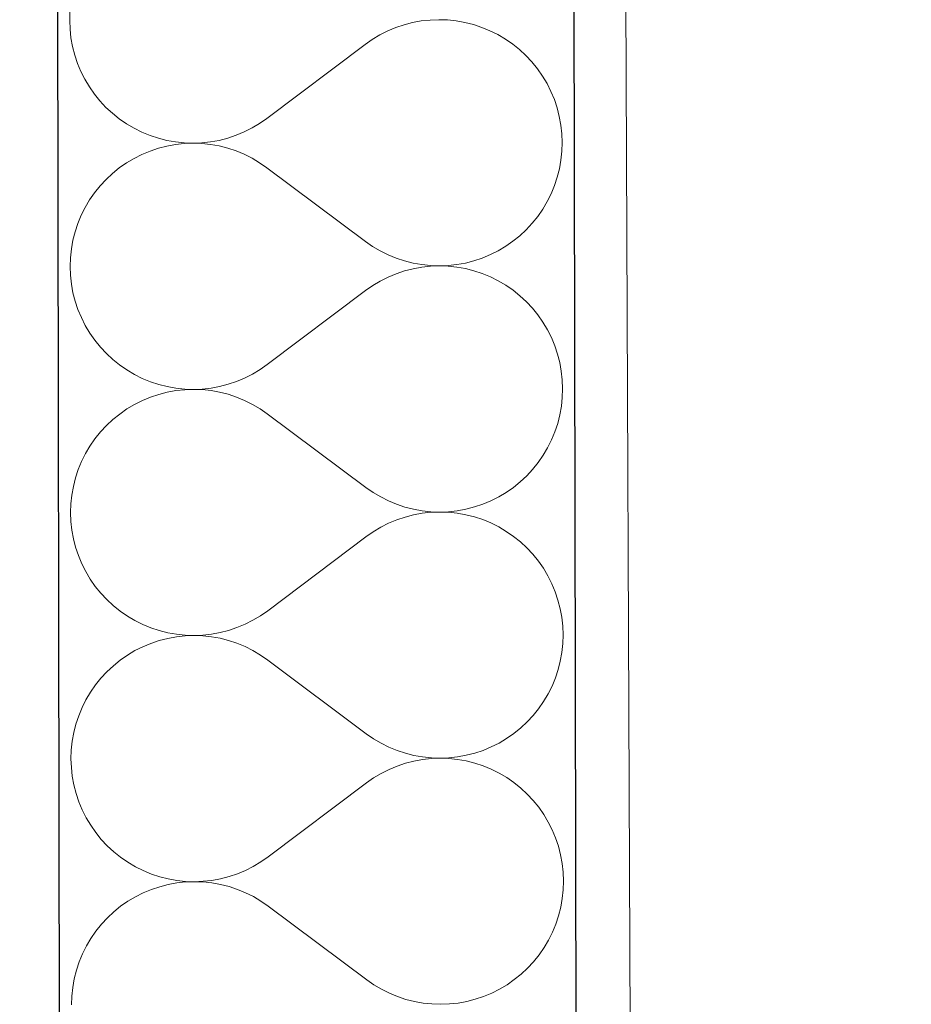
# Model space of a CAD drawing. Header units: millimetres. Extents: x -24674 to 2959, y -2716 to 20653.
# Tile 97 of 161: x -11148 to -10872, y 11942 to 12247. Entities that reach past the tile are written whole.
import ezdxf

# ---------------------------------------------------------------- set-up
doc = ezdxf.new("R2010")
doc.units = ezdxf.units.MM
doc.header["$MEASUREMENT"] = 0
doc.linetypes.add('Wipeout_Contour', pattern=[1000, 0, -1000])
for name, color, linetype in [('9._POHLED ZÁPADNÍ_1_Konstrukce - nosné', 7, 'Continuous'), ('9._POHLED ZÁPADNÍ_1_Nové_Konstrukce - nosné', 7, 'Continuous'), ('9._POHLED ZÁPADNÍ_1_Nové_Výplně - Povrchové', 7, 'Continuous'), ('9._POHLED ZÁPADNÍ_1_Nové_Výplně – Řezové', 7, 'Continuous'), ('9._POHLED ZÁPADNÍ_1_Výplně - Povrchové', 7, 'Continuous'), ('9._POHLED ZÁPADNÍ_1_VÝTAH VAR 1', 7, 'Continuous')]:
    doc.layers.add(name, color=color, linetype=linetype)

# ---------------------------------------------------------------- blocks, each defined once
blk = doc.blocks.new('*X21', base_point=(-27719.5, -6043.99))
at = {"layer": '9._POHLED ZÁPADNÍ_1_Nové_Výplně – Řezové', "color": 21, "linetype": 'Continuous', "lineweight": 20, "true_color": 0xffaaaa}
for p, q in [((-11132.53, 12249.67), (-11132.62, 12246.95)), ((-11132.62, 12246.95), (-11132.52, 12244.23)), ((-11029.09, 12245.58), (-11031.67, 12244.72)), ((-11026.46, 12246.26), (-11029.09, 12245.58)), ((-11023.78, 12246.75), (-11026.46, 12246.26)), ((-11021.08, 12247.05), (-11023.78, 12246.75)), ((-11018.36, 12247.15), (-11021.08, 12247.05)), ((-11015.64, 12247.06), (-11018.36, 12247.15)), ((-11012.94, 12246.78), (-11015.64, 12247.06)), ((-11010.26, 12246.3), (-11012.94, 12246.78)), ((-11007.62, 12245.63), (-11010.26, 12246.3)), ((-11005.04, 12244.78), (-11007.62, 12245.63)), ((-11132.52, 12244.23), (-11132.22, 12241.53)), ((-11036.61, 12242.45), (-11038.95, 12241.05)), ((-11034.18, 12243.67), (-11036.61, 12242.45)), ((-11031.67, 12244.72), (-11034.18, 12243.67)), ((-11002.52, 12243.75), (-11005.04, 12244.78)), ((-11000.09, 12242.53), (-11002.52, 12243.75)), ((-10997.74, 12241.15), (-11000.09, 12242.53)), ((-11132.22, 12241.53), (-11131.74, 12238.85)), ((-11041.18, 12239.49), (-11071.62, 12216.58)), ((-11038.95, 12241.05), (-11041.18, 12239.49)), ((-10995.5, 12239.6), (-10997.74, 12241.15)), ((-10993.38, 12237.9), (-10995.5, 12239.6)), ((-11131.74, 12238.85), (-11131.06, 12236.22)), ((-11131.06, 12236.22), (-11130.19, 12233.64)), ((-10991.39, 12236.05), (-10993.38, 12237.9)), ((-11130.19, 12233.64), (-11129.15, 12231.13)), ((-10989.53, 12234.06), (-10991.39, 12236.05)), ((-10987.82, 12231.95), (-10989.53, 12234.06)), ((-11129.15, 12231.13), (-11127.93, 12228.7)), ((-10986.26, 12229.72), (-10987.82, 12231.95)), ((-11127.93, 12228.7), (-11126.53, 12226.36)), ((-10984.87, 12227.38), (-10986.26, 12229.72)), ((-10983.65, 12224.95), (-10984.87, 12227.38)), ((-11126.53, 12226.36), (-11124.98, 12224.13)), ((-11124.98, 12224.13), (-11123.27, 12222.01)), ((-10982.6, 12222.44), (-10983.65, 12224.95)), ((-11123.27, 12222.01), (-11121.41, 12220.02)), ((-10981.74, 12219.86), (-10982.6, 12222.44)), ((-11121.41, 12220.02), (-11119.41, 12218.17)), ((-11119.41, 12218.17), (-11117.29, 12216.47)), ((-10981.06, 12217.23), (-10981.74, 12219.86)), ((-11117.29, 12216.47), (-11115.05, 12214.93)), ((-11115.05, 12214.93), (-11112.71, 12213.54)), ((-11076.18, 12213.63), (-11073.85, 12215.03)), ((-11073.85, 12215.03), (-11071.62, 12216.58)), ((-10980.57, 12214.55), (-10981.06, 12217.23)), ((-11112.71, 12213.54), (-11110.27, 12212.33)), ((-11110.27, 12212.33), (-11107.76, 12211.29)), ((-11081.12, 12211.36), (-11078.61, 12212.41)), ((-11078.61, 12212.41), (-11076.18, 12213.63)), ((-10980.28, 12211.84), (-10980.57, 12214.55)), ((-10980.17, 12209.13), (-10980.28, 12211.84)), ((-11107.76, 12211.29), (-11105.17, 12210.44)), ((-11105.17, 12210.44), (-11102.54, 12209.77)), ((-11102.54, 12209.77), (-11099.86, 12209.3)), ((-11099.86, 12209.3), (-11097.15, 12209.01)), ((-11097.15, 12208.82), (-11099.86, 12208.53)), ((-11097.15, 12209.01), (-11094.43, 12208.92)), ((-11094.43, 12208.92), (-11097.15, 12208.82)), ((-11094.43, 12208.92), (-11091.72, 12209.03)), ((-11091.72, 12208.83), (-11094.43, 12208.92)), ((-11091.72, 12209.03), (-11089.01, 12209.32)), ((-11089.01, 12208.54), (-11091.72, 12208.83)), ((-11089.01, 12209.32), (-11086.34, 12209.81)), ((-11086.34, 12209.81), (-11083.7, 12210.49)), ((-11083.7, 12210.49), (-11081.12, 12211.36)), ((-10980.27, 12206.41), (-10980.17, 12209.13)), ((-11107.75, 12206.5), (-11110.26, 12205.46)), ((-11105.17, 12207.37), (-11107.75, 12206.5)), ((-11102.53, 12208.04), (-11105.17, 12207.37)), ((-11099.86, 12208.53), (-11102.53, 12208.04)), ((-11086.33, 12208.06), (-11089.01, 12208.54)), ((-11083.7, 12207.39), (-11086.33, 12208.06)), ((-11081.11, 12206.53), (-11083.7, 12207.39)), ((-11078.6, 12205.5), (-11081.11, 12206.53)), ((-10980.55, 12203.7), (-10980.27, 12206.41)), ((-11115.03, 12202.85), (-11117.26, 12201.29)), ((-11112.69, 12204.24), (-11115.03, 12202.85)), ((-11110.26, 12205.46), (-11112.69, 12204.24)), ((-11076.17, 12204.28), (-11078.6, 12205.5)), ((-11073.82, 12202.89), (-11076.17, 12204.28)), ((-11071.59, 12201.34), (-11073.82, 12202.89)), ((-10981.03, 12201.02), (-10980.55, 12203.7)), ((-11117.26, 12201.29), (-11119.38, 12199.58)), ((-11041.07, 12178.54), (-11071.59, 12201.34)), ((-10981.7, 12198.39), (-10981.03, 12201.02)), ((-11121.37, 12197.73), (-11123.22, 12195.73)), ((-11119.38, 12199.58), (-11121.37, 12197.73)), ((-10982.55, 12195.8), (-10981.7, 12198.39)), ((-11124.92, 12193.61), (-11126.47, 12191.37)), ((-11123.22, 12195.73), (-11124.92, 12193.61)), ((-10983.59, 12193.29), (-10982.55, 12195.8)), ((-11126.47, 12191.37), (-11127.86, 12189.03)), ((-10986.19, 12188.51), (-10984.8, 12190.85)), ((-10984.8, 12190.85), (-10983.59, 12193.29)), ((-11127.86, 12189.03), (-11129.07, 12186.6)), ((-10987.74, 12186.27), (-10986.19, 12188.51)), ((-11129.07, 12186.6), (-11130.11, 12184.08)), ((-10989.44, 12184.15), (-10987.74, 12186.27)), ((-11130.96, 12181.5), (-11131.63, 12178.86)), ((-11130.11, 12184.08), (-11130.96, 12181.5)), ((-10993.28, 12180.3), (-10991.29, 12182.16)), ((-10991.29, 12182.16), (-10989.44, 12184.15)), ((-11131.63, 12178.86), (-11132.11, 12176.18)), ((-11041.07, 12178.54), (-11038.84, 12176.99)), ((-10997.63, 12177.04), (-10995.4, 12178.59)), ((-10995.4, 12178.59), (-10993.28, 12180.3)), ((-11132.11, 12176.18), (-11132.39, 12173.48)), ((-11038.84, 12176.99), (-11036.49, 12175.61)), ((-11036.49, 12175.61), (-11034.06, 12174.39)), ((-11002.4, 12174.43), (-10999.97, 12175.65)), ((-10999.97, 12175.65), (-10997.63, 12177.04)), ((-11132.39, 12173.48), (-11132.49, 12170.76)), ((-11034.06, 12174.39), (-11031.55, 12173.35)), ((-11031.55, 12173.35), (-11028.96, 12172.5)), ((-11028.96, 12172.5), (-11026.33, 12171.83)), ((-11010.13, 12171.84), (-11007.49, 12172.52)), ((-11007.49, 12172.52), (-11004.91, 12173.38)), ((-11004.91, 12173.38), (-11002.4, 12174.43)), ((-11132.49, 12170.76), (-11132.38, 12168.04)), ((-11028.96, 12169.39), (-11031.54, 12168.53)), ((-11026.32, 12170.07), (-11028.96, 12169.39)), ((-11026.33, 12171.83), (-11023.65, 12171.34)), ((-11023.65, 12170.56), (-11026.32, 12170.07)), ((-11023.65, 12171.34), (-11020.94, 12171.06)), ((-11020.94, 12170.86), (-11023.65, 12170.56)), ((-11020.94, 12171.06), (-11018.23, 12170.96)), ((-11018.23, 12170.96), (-11020.94, 12170.86)), ((-11018.23, 12170.96), (-11015.51, 12171.06)), ((-11015.51, 12170.87), (-11018.23, 12170.96)), ((-11015.51, 12171.06), (-11012.8, 12171.36)), ((-11012.8, 12170.59), (-11015.51, 12170.87)), ((-11012.8, 12171.36), (-11010.13, 12171.84)), ((-11010.12, 12170.11), (-11012.8, 12170.59)), ((-11007.48, 12169.44), (-11010.12, 12170.11)), ((-11004.9, 12168.59), (-11007.48, 12169.44)), ((-11132.38, 12168.04), (-11132.09, 12165.34)), ((-11036.48, 12166.26), (-11038.81, 12164.86)), ((-11034.05, 12167.48), (-11036.48, 12166.26)), ((-11031.54, 12168.53), (-11034.05, 12167.48)), ((-11002.39, 12167.56), (-11004.9, 12168.59)), ((-10999.95, 12166.34), (-11002.39, 12167.56)), ((-10997.61, 12164.96), (-10999.95, 12166.34)), ((-11132.09, 12165.34), (-11131.6, 12162.66)), ((-11041.04, 12163.3), (-11071.48, 12140.39)), ((-11038.81, 12164.86), (-11041.04, 12163.3)), ((-10995.37, 12163.41), (-10997.61, 12164.96)), ((-10993.25, 12161.71), (-10995.37, 12163.41)), ((-11131.6, 12162.66), (-11130.92, 12160.03)), ((-11130.92, 12160.03), (-11130.06, 12157.45)), ((-10991.25, 12159.86), (-10993.25, 12161.71)), ((-11130.06, 12157.45), (-11129.01, 12154.94)), ((-10989.39, 12157.87), (-10991.25, 12159.86)), ((-10987.68, 12155.76), (-10989.39, 12157.87)), ((-11129.01, 12154.94), (-11127.79, 12152.5)), ((-10986.13, 12153.53), (-10987.68, 12155.76)), ((-11127.79, 12152.5), (-11126.4, 12150.17)), ((-10984.73, 12151.19), (-10986.13, 12153.53)), ((-10983.51, 12148.76), (-10984.73, 12151.19)), ((-11126.4, 12150.17), (-11124.84, 12147.94)), ((-11124.84, 12147.94), (-11123.13, 12145.82)), ((-10982.47, 12146.25), (-10983.51, 12148.76)), ((-11123.13, 12145.82), (-11121.27, 12143.83)), ((-10981.6, 12143.67), (-10982.47, 12146.25)), ((-11121.27, 12143.83), (-11119.28, 12141.98)), ((-11119.28, 12141.98), (-11117.16, 12140.28)), ((-10980.92, 12141.03), (-10981.6, 12143.67)), ((-11117.16, 12140.28), (-11114.92, 12138.74)), ((-11114.92, 12138.74), (-11112.57, 12137.35)), ((-11076.05, 12137.44), (-11073.71, 12138.83)), ((-11073.71, 12138.83), (-11071.48, 12140.39)), ((-10980.44, 12138.36), (-10980.92, 12141.03)), ((-11112.57, 12137.35), (-11110.14, 12136.14)), ((-11110.14, 12136.14), (-11107.62, 12135.1)), ((-11080.99, 12135.17), (-11078.48, 12136.22)), ((-11078.48, 12136.22), (-11076.05, 12137.44)), ((-10980.14, 12135.65), (-10980.44, 12138.36)), ((-10980.04, 12132.94), (-10980.14, 12135.65)), ((-11107.62, 12135.1), (-11105.04, 12134.25)), ((-11105.04, 12134.25), (-11102.4, 12133.58)), ((-11102.4, 12133.58), (-11099.72, 12133.11)), ((-11099.72, 12133.11), (-11097.02, 12132.82)), ((-11097.02, 12132.63), (-11099.72, 12132.34)), ((-11097.02, 12132.82), (-11094.3, 12132.73)), ((-11094.3, 12132.73), (-11097.02, 12132.63)), ((-11094.3, 12132.73), (-11091.58, 12132.84)), ((-11091.58, 12132.64), (-11094.3, 12132.73)), ((-11091.58, 12132.84), (-11088.88, 12133.13)), ((-11088.88, 12132.35), (-11091.58, 12132.64)), ((-11088.88, 12133.13), (-11086.2, 12133.62)), ((-11086.2, 12133.62), (-11083.57, 12134.3)), ((-11083.57, 12134.3), (-11080.99, 12135.17)), ((-10980.13, 12130.22), (-10980.04, 12132.94)), ((-11107.61, 12130.31), (-11110.13, 12129.27)), ((-11105.03, 12131.18), (-11107.61, 12130.31)), ((-11102.4, 12131.85), (-11105.03, 12131.18)), ((-11099.72, 12132.34), (-11102.4, 12131.85)), ((-11086.2, 12131.87), (-11088.88, 12132.35)), ((-11083.56, 12131.2), (-11086.2, 12131.87)), ((-11080.98, 12130.34), (-11083.56, 12131.2)), ((-11078.46, 12129.31), (-11080.98, 12130.34)), ((-10980.42, 12127.51), (-10980.13, 12130.22)), ((-11114.9, 12126.66), (-11117.13, 12125.1)), ((-11112.56, 12128.05), (-11114.9, 12126.66)), ((-11110.13, 12129.27), (-11112.56, 12128.05)), ((-11076.03, 12128.09), (-11078.46, 12129.31)), ((-11073.69, 12126.7), (-11076.03, 12128.09)), ((-11071.45, 12125.15), (-11073.69, 12126.7)), ((-10980.9, 12124.83), (-10980.42, 12127.51)), ((-11117.13, 12125.1), (-11119.24, 12123.39)), ((-11040.94, 12102.35), (-11071.45, 12125.15)), ((-10981.56, 12122.2), (-10980.9, 12124.83)), ((-11121.23, 12121.54), (-11123.08, 12119.54)), ((-11119.24, 12123.39), (-11121.23, 12121.54)), ((-10982.42, 12119.61), (-10981.56, 12122.2)), ((-11124.79, 12117.42), (-11126.34, 12115.18)), ((-11123.08, 12119.54), (-11124.79, 12117.42)), ((-10983.46, 12117.1), (-10982.42, 12119.61)), ((-11126.34, 12115.18), (-11127.72, 12112.84)), ((-10986.05, 12112.32), (-10984.67, 12114.66)), ((-10984.67, 12114.66), (-10983.46, 12117.1)), ((-11127.72, 12112.84), (-11128.93, 12110.41)), ((-10987.6, 12110.08), (-10986.05, 12112.32)), ((-11128.93, 12110.41), (-11129.97, 12107.89)), ((-10989.31, 12107.96), (-10987.6, 12110.08)), ((-11130.83, 12105.31), (-11131.49, 12102.67)), ((-11129.97, 12107.89), (-11130.83, 12105.31)), ((-10993.15, 12104.11), (-10991.16, 12105.97)), ((-10991.16, 12105.97), (-10989.31, 12107.96)), ((-11131.49, 12102.67), (-11131.97, 12099.99)), ((-11040.94, 12102.35), (-11038.7, 12100.8)), ((-10997.49, 12100.85), (-10995.26, 12102.4)), ((-10995.26, 12102.4), (-10993.15, 12104.11)), ((-11131.97, 12099.99), (-11132.26, 12097.29)), ((-11038.7, 12100.8), (-11036.36, 12099.42)), ((-11036.36, 12099.42), (-11033.93, 12098.2)), ((-11002.26, 12098.24), (-10999.83, 12099.46)), ((-10999.83, 12099.46), (-10997.49, 12100.85)), ((-11132.26, 12097.29), (-11132.35, 12094.57)), ((-11033.93, 12098.2), (-11031.41, 12097.16)), ((-11031.41, 12097.16), (-11028.83, 12096.3)), ((-11028.83, 12096.3), (-11026.19, 12095.63)), ((-11009.99, 12095.65), (-11007.35, 12096.33)), ((-11007.35, 12096.33), (-11004.77, 12097.19)), ((-11004.77, 12097.19), (-11002.26, 12098.24)), ((-11132.35, 12094.57), (-11132.25, 12091.85)), ((-11028.82, 12093.2), (-11031.4, 12092.34)), ((-11026.19, 12093.88), (-11028.82, 12093.2)), ((-11026.19, 12095.63), (-11023.51, 12095.15)), ((-11023.51, 12094.37), (-11026.19, 12093.88)), ((-11023.51, 12095.15), (-11020.81, 12094.87)), ((-11020.81, 12094.67), (-11023.51, 12094.37)), ((-11020.81, 12094.87), (-11018.09, 12094.77)), ((-11018.09, 12094.77), (-11020.81, 12094.67)), ((-11018.09, 12094.77), (-11015.37, 12094.87)), ((-11015.37, 12094.68), (-11018.09, 12094.77)), ((-11015.37, 12094.87), (-11012.67, 12095.17)), ((-11012.67, 12094.4), (-11015.37, 12094.68)), ((-11012.67, 12095.17), (-11009.99, 12095.65)), ((-11009.99, 12093.92), (-11012.67, 12094.4)), ((-11007.35, 12093.25), (-11009.99, 12093.92)), ((-11004.77, 12092.4), (-11007.35, 12093.25)), ((-11132.25, 12091.85), (-11131.95, 12089.15)), ((-11036.34, 12090.06), (-11038.68, 12088.67)), ((-11033.91, 12091.29), (-11036.34, 12090.06)), ((-11031.4, 12092.34), (-11033.91, 12091.29)), ((-11002.25, 12091.37), (-11004.77, 12092.4)), ((-10999.82, 12090.15), (-11002.25, 12091.37)), ((-10997.47, 12088.77), (-10999.82, 12090.15)), ((-11131.95, 12089.15), (-11131.47, 12086.47)), ((-11040.91, 12087.11), (-11071.34, 12064.2)), ((-11038.68, 12088.67), (-11040.91, 12087.11)), ((-10995.23, 12087.22), (-10997.47, 12088.77)), ((-10993.11, 12085.52), (-10995.23, 12087.22)), ((-11131.47, 12086.47), (-11130.79, 12083.84)), ((-11130.79, 12083.84), (-11129.92, 12081.26)), ((-10991.12, 12083.67), (-10993.11, 12085.52)), ((-11129.92, 12081.26), (-11128.88, 12078.74)), ((-10989.26, 12081.68), (-10991.12, 12083.67)), ((-10987.55, 12079.57), (-10989.26, 12081.68)), ((-11128.88, 12078.74), (-11127.66, 12076.31)), ((-10985.99, 12077.34), (-10987.55, 12079.57)), ((-11127.66, 12076.31), (-11126.26, 12073.98)), ((-10984.6, 12075), (-10985.99, 12077.34)), ((-10983.38, 12072.57), (-10984.6, 12075)), ((-11126.26, 12073.98), (-11124.71, 12071.75)), ((-11124.71, 12071.75), (-11123, 12069.63)), ((-10982.33, 12070.06), (-10983.38, 12072.57)), ((-11123, 12069.63), (-11121.14, 12067.64)), ((-10981.47, 12067.48), (-10982.33, 12070.06)), ((-11121.14, 12067.64), (-11119.14, 12065.79)), ((-11119.14, 12065.79), (-11117.02, 12064.09)), ((-10980.79, 12064.84), (-10981.47, 12067.48)), ((-11117.02, 12064.09), (-11114.78, 12062.54)), ((-11114.78, 12062.54), (-11112.44, 12061.16)), ((-11075.91, 12061.25), (-11073.58, 12062.64)), ((-11073.58, 12062.64), (-11071.34, 12064.2)), ((-10980.3, 12062.17), (-10980.79, 12064.84)), ((-11112.44, 12061.16), (-11110, 12059.95)), ((-11110, 12059.95), (-11107.49, 12058.91)), ((-11080.85, 12058.98), (-11078.34, 12060.03)), ((-11078.34, 12060.03), (-11075.91, 12061.25)), ((-10980, 12059.46), (-10980.3, 12062.17)), ((-10979.9, 12056.74), (-10980, 12059.46)), ((-11107.49, 12058.91), (-11104.9, 12058.06)), ((-11104.9, 12058.06), (-11102.27, 12057.39)), ((-11102.27, 12057.39), (-11099.59, 12056.92)), ((-11099.59, 12056.92), (-11096.88, 12056.63)), ((-11096.88, 12056.44), (-11099.59, 12056.15)), ((-11096.88, 12056.63), (-11094.16, 12056.54)), ((-11094.16, 12056.54), (-11096.88, 12056.44)), ((-11094.16, 12056.54), (-11091.45, 12056.65)), ((-11091.45, 12056.45), (-11094.16, 12056.54)), ((-11091.45, 12056.65), (-11088.74, 12056.94)), ((-11088.74, 12056.16), (-11091.45, 12056.45)), ((-11088.74, 12056.94), (-11086.07, 12057.43)), ((-11086.07, 12057.43), (-11083.43, 12058.11)), ((-11083.43, 12058.11), (-11080.85, 12058.98)), ((-10980, 12054.03), (-10979.9, 12056.74)), ((-11107.48, 12054.12), (-11109.99, 12053.08)), ((-11104.9, 12054.99), (-11107.48, 12054.12)), ((-11102.26, 12055.66), (-11104.9, 12054.99)), ((-11099.59, 12056.15), (-11102.26, 12055.66)), ((-11086.06, 12055.68), (-11088.74, 12056.16)), ((-11083.43, 12055.01), (-11086.06, 12055.68)), ((-11080.84, 12054.15), (-11083.43, 12055.01)), ((-11078.33, 12053.11), (-11080.84, 12054.15)), ((-10980.28, 12051.32), (-10980, 12054.03)), ((-11114.76, 12050.47), (-11116.99, 12048.91)), ((-11112.42, 12051.86), (-11114.76, 12050.47)), ((-11109.99, 12053.08), (-11112.42, 12051.86)), ((-11075.89, 12051.9), (-11078.33, 12053.11)), ((-11073.55, 12050.51), (-11075.89, 12051.9)), ((-11071.32, 12048.96), (-11073.55, 12050.51)), ((-10980.76, 12048.64), (-10980.28, 12051.32)), ((-11116.99, 12048.91), (-11119.11, 12047.2)), ((-11040.8, 12026.16), (-11071.32, 12048.96)), ((-10981.43, 12046.01), (-10980.76, 12048.64)), ((-11121.1, 12045.35), (-11122.95, 12043.35)), ((-11119.11, 12047.2), (-11121.1, 12045.35)), ((-10982.28, 12043.42), (-10981.43, 12046.01)), ((-11124.65, 12041.23), (-11126.2, 12038.99)), ((-11122.95, 12043.35), (-11124.65, 12041.23)), ((-10983.32, 12040.91), (-10982.28, 12043.42)), ((-11126.2, 12038.99), (-11127.59, 12036.65)), ((-10985.92, 12036.13), (-10984.53, 12038.47)), ((-10984.53, 12038.47), (-10983.32, 12040.91)), ((-11127.59, 12036.65), (-11128.8, 12034.22)), ((-10987.47, 12033.89), (-10985.92, 12036.13)), ((-11128.8, 12034.22), (-11129.84, 12031.7)), ((-10989.17, 12031.77), (-10987.47, 12033.89)), ((-11130.69, 12029.12), (-11131.36, 12026.48)), ((-11129.84, 12031.7), (-11130.69, 12029.12)), ((-10993.01, 12027.92), (-10991.02, 12029.78)), ((-10991.02, 12029.78), (-10989.17, 12031.77)), ((-11131.36, 12026.48), (-11131.84, 12023.8)), ((-11040.8, 12026.16), (-11038.57, 12024.61)), ((-10997.36, 12024.66), (-10995.13, 12026.21)), ((-10995.13, 12026.21), (-10993.01, 12027.92)), ((-11131.84, 12023.8), (-11132.12, 12021.1)), ((-11038.57, 12024.61), (-11036.22, 12023.23)), ((-11036.22, 12023.23), (-11033.79, 12022.01)), ((-11002.13, 12022.05), (-10999.7, 12023.27)), ((-10999.7, 12023.27), (-10997.36, 12024.66)), ((-11132.12, 12021.1), (-11132.22, 12018.38)), ((-11033.79, 12022.01), (-11031.28, 12020.97)), ((-11031.28, 12020.97), (-11028.69, 12020.11)), ((-11028.69, 12020.11), (-11026.06, 12019.44)), ((-11009.86, 12019.46), (-11007.22, 12020.14)), ((-11007.22, 12020.14), (-11004.64, 12021)), ((-11004.64, 12021), (-11002.13, 12022.05)), ((-11132.22, 12018.38), (-11132.11, 12015.66)), ((-11028.69, 12017.01), (-11031.27, 12016.15)), ((-11026.05, 12017.69), (-11028.69, 12017.01)), ((-11026.06, 12019.44), (-11023.38, 12018.96)), ((-11023.38, 12018.18), (-11026.05, 12017.69)), ((-11023.38, 12018.96), (-11020.67, 12018.68)), ((-11020.67, 12018.48), (-11023.38, 12018.18)), ((-11020.67, 12018.68), (-11017.96, 12018.58)), ((-11017.96, 12018.58), (-11020.67, 12018.48)), ((-11017.96, 12018.58), (-11015.24, 12018.68)), ((-11015.24, 12018.49), (-11017.96, 12018.58)), ((-11015.24, 12018.68), (-11012.53, 12018.98)), ((-11012.53, 12018.21), (-11015.24, 12018.49)), ((-11012.53, 12018.98), (-11009.86, 12019.46)), ((-11009.85, 12017.73), (-11012.53, 12018.21)), ((-11007.21, 12017.06), (-11009.85, 12017.73)), ((-11004.63, 12016.21), (-11007.21, 12017.06)), ((-11132.11, 12015.66), (-11131.82, 12012.96)), ((-11036.21, 12013.87), (-11038.54, 12012.48)), ((-11033.78, 12015.1), (-11036.21, 12013.87)), ((-11031.27, 12016.15), (-11033.78, 12015.1)), ((-11002.12, 12015.18), (-11004.63, 12016.21)), ((-10999.68, 12013.96), (-11002.12, 12015.18)), ((-10997.34, 12012.58), (-10999.68, 12013.96)), ((-11131.82, 12012.96), (-11131.33, 12010.28)), ((-11040.77, 12010.92), (-11071.21, 11988.01)), ((-11038.54, 12012.48), (-11040.77, 12010.92)), ((-10995.1, 12011.03), (-10997.34, 12012.58)), ((-10992.98, 12009.33), (-10995.1, 12011.03)), ((-11131.33, 12010.28), (-11130.65, 12007.65)), ((-11130.65, 12007.65), (-11129.79, 12005.07)), ((-10990.98, 12007.48), (-10992.98, 12009.33)), ((-11129.79, 12005.07), (-11128.74, 12002.55)), ((-10989.12, 12005.49), (-10990.98, 12007.48)), ((-10987.41, 12003.38), (-10989.12, 12005.49)), ((-11128.74, 12002.55), (-11127.52, 12000.12)), ((-10985.86, 12001.15), (-10987.41, 12003.38)), ((-11127.52, 12000.12), (-11126.13, 11997.79)), ((-10984.46, 11998.81), (-10985.86, 12001.15)), ((-10983.24, 11996.38), (-10984.46, 11998.81)), ((-11126.13, 11997.79), (-11124.57, 11995.56)), ((-11124.57, 11995.56), (-11122.86, 11993.44)), ((-10982.2, 11993.87), (-10983.24, 11996.38)), ((-11122.86, 11993.44), (-11121, 11991.45)), ((-10981.33, 11991.29), (-10982.2, 11993.87)), ((-11121, 11991.45), (-11119.01, 11989.6)), ((-11119.01, 11989.6), (-11116.88, 11987.9)), ((-10980.65, 11988.65), (-10981.33, 11991.29)), ((-11116.88, 11987.9), (-11114.65, 11986.35)), ((-11114.65, 11986.35), (-11112.3, 11984.97)), ((-11075.78, 11985.06), (-11073.44, 11986.45)), ((-11073.44, 11986.45), (-11071.21, 11988.01)), ((-10980.17, 11985.98), (-10980.65, 11988.65)), ((-11112.3, 11984.97), (-11109.87, 11983.76)), ((-11109.87, 11983.76), (-11107.35, 11982.72)), ((-11080.72, 11982.79), (-11078.21, 11983.84)), ((-11078.21, 11983.84), (-11075.78, 11985.06)), ((-10979.87, 11983.27), (-10980.17, 11985.98)), ((-10979.77, 11980.55), (-10979.87, 11983.27)), ((-11107.35, 11982.72), (-11104.77, 11981.87)), ((-11104.77, 11981.87), (-11102.13, 11981.2)), ((-11102.13, 11981.2), (-11099.45, 11980.73)), ((-11099.45, 11980.73), (-11096.75, 11980.44)), ((-11096.75, 11980.25), (-11099.45, 11979.96)), ((-11096.75, 11980.44), (-11094.03, 11980.35)), ((-11094.03, 11980.35), (-11096.75, 11980.25)), ((-11094.03, 11980.35), (-11091.31, 11980.46)), ((-11091.31, 11980.26), (-11094.03, 11980.35)), ((-11091.31, 11980.46), (-11088.61, 11980.75)), ((-11088.6, 11979.97), (-11091.31, 11980.26)), ((-11088.61, 11980.75), (-11085.93, 11981.24)), ((-11085.93, 11981.24), (-11083.3, 11981.92)), ((-11083.3, 11981.92), (-11080.72, 11982.79)), ((-10979.86, 11977.84), (-10979.77, 11980.55)), ((-11107.34, 11977.93), (-11109.86, 11976.89)), ((-11104.76, 11978.8), (-11107.34, 11977.93)), ((-11102.13, 11979.47), (-11104.76, 11978.8)), ((-11099.45, 11979.96), (-11102.13, 11979.47)), ((-11085.93, 11979.49), (-11088.6, 11979.97)), ((-11083.29, 11978.82), (-11085.93, 11979.49)), ((-11080.71, 11977.96), (-11083.29, 11978.82)), ((-11078.19, 11976.92), (-11080.71, 11977.96)), ((-10980.15, 11975.13), (-10979.86, 11977.84)), ((-11114.63, 11974.28), (-11116.86, 11972.72)), ((-11112.29, 11975.67), (-11114.63, 11974.28)), ((-11109.86, 11976.89), (-11112.29, 11975.67)), ((-11075.76, 11975.71), (-11078.19, 11976.92)), ((-11073.42, 11974.32), (-11075.76, 11975.71)), ((-11071.18, 11972.77), (-11073.42, 11974.32)), ((-10980.62, 11972.45), (-10980.15, 11975.13)), ((-11116.86, 11972.72), (-11118.97, 11971.01)), ((-11040.67, 11949.97), (-11071.18, 11972.77)), ((-10981.29, 11969.81), (-10980.62, 11972.45)), ((-11120.96, 11969.16), (-11122.81, 11967.16)), ((-11118.97, 11971.01), (-11120.96, 11969.16)), ((-10982.15, 11967.23), (-10981.29, 11969.81)), ((-11124.52, 11965.04), (-11126.07, 11962.8)), ((-11122.81, 11967.16), (-11124.52, 11965.04)), ((-10983.19, 11964.72), (-10982.15, 11967.23)), ((-11126.07, 11962.8), (-11127.45, 11960.46)), ((-10985.78, 11959.94), (-10984.4, 11962.28)), ((-10984.4, 11962.28), (-10983.19, 11964.72)), ((-11127.45, 11960.46), (-11128.66, 11958.03)), ((-10987.33, 11957.7), (-10985.78, 11959.94)), ((-11128.66, 11958.03), (-11129.7, 11955.51)), ((-10989.04, 11955.58), (-10987.33, 11957.7)), ((-11130.56, 11952.93), (-11131.22, 11950.29)), ((-11129.7, 11955.51), (-11130.56, 11952.93)), ((-10992.88, 11951.73), (-10990.89, 11953.59)), ((-10990.89, 11953.59), (-10989.04, 11955.58)), ((-11131.22, 11950.29), (-11131.7, 11947.61)), ((-11040.67, 11949.97), (-11038.43, 11948.42)), ((-10997.22, 11948.47), (-10994.99, 11950.02)), ((-10994.99, 11950.02), (-10992.88, 11951.73)), ((-11131.7, 11947.61), (-11131.99, 11944.91)), ((-11038.43, 11948.42), (-11036.09, 11947.03)), ((-11036.09, 11947.03), (-11033.66, 11945.82)), ((-11001.99, 11945.86), (-10999.56, 11947.08)), ((-10999.56, 11947.08), (-10997.22, 11948.47)), ((-11131.99, 11944.91), (-11132.08, 11942.19)), ((-11033.66, 11945.82), (-11031.14, 11944.78)), ((-11031.14, 11944.78), (-11028.56, 11943.92)), ((-11028.56, 11943.92), (-11025.92, 11943.25)), ((-11009.72, 11943.27), (-11007.08, 11943.95)), ((-11007.08, 11943.95), (-11004.5, 11944.81)), ((-11004.5, 11944.81), (-11001.99, 11945.86)), ((-11025.92, 11943.25), (-11023.24, 11942.77)), ((-11023.24, 11942.77), (-11020.54, 11942.49)), ((-11020.54, 11942.49), (-11017.82, 11942.39)), ((-11017.82, 11942.39), (-11015.1, 11942.49)), ((-11015.1, 11942.49), (-11012.4, 11942.79)), ((-11012.4, 11942.79), (-11009.72, 11943.27))]:
    blk.add_line(p, q, dxfattribs=at)

msp = doc.modelspace()

# ---------------------------------------------------------------- wipeouts: each hides what was drawn before it
at = {"color": 254, "linetype": 'Wipeout_Contour', "lineweight": 0, "ltscale": 72283.801497}
msp.add_wipeout([(-11148.1, 18830.25), (-11130.82, 9083.32), (-10970.82, 9083.6), (-10988.08, 18817.53)], dxfattribs=at).dxf.layer = '9._POHLED ZÁPADNÍ_1_Nové_Výplně - Povrchové'

# ---------------------------------------------------------------- next in the draw order: linework, layer by layer
at = {"layer": '9._POHLED ZÁPADNÍ_1_Nové_Konstrukce - nosné', "color": 1, "linetype": 'Continuous', "lineweight": 25, "flags": 128}
for points in [[(-11148.1, 18830.25), (-11130.82, 9083.32)], [(-10970.82, 9083.6), (-10988.08, 18817.53)]]:
    msp.add_lwpolyline(points, dxfattribs=at)

# ---------------------------------------------------------------- next in the draw order: wipeouts: each hides what was drawn before it
at = {"color": 254, "linetype": 'Wipeout_Contour', "lineweight": 0, "ltscale": 70593.958106}
msp.add_wipeout([(-10986.72, 18366), (-10946.64, 9038.96), (-10496.64, 9040.89), (-10536.56, 18330.21)], dxfattribs=at).dxf.layer = '9._POHLED ZÁPADNÍ_1_Výplně - Povrchové'

# ---------------------------------------------------------------- next in the draw order: linework, layer by layer
at = {"layer": '9._POHLED ZÁPADNÍ_1_Konstrukce - nosné', "color": 251, "linetype": 'Continuous', "lineweight": 20, "true_color": 0x6a6a6a, "flags": 128}
msp.add_lwpolyline([(-10988.66, 18817.58), (-10946.75, 9064.83)], dxfattribs=at)

# ---------------------------------------------------------------- next in the draw order: wipeouts: each hides what was drawn before it
at = {"color": 254, "linetype": 'Wipeout_Contour', "lineweight": 0, "ltscale": 72283.801497}
msp.add_wipeout([(-11148.1, 18830.25), (-11130.82, 9083.32), (-10970.82, 9083.6), (-10988.08, 18817.53)], dxfattribs=at).dxf.layer = '9._POHLED ZÁPADNÍ_1_Nové_Výplně – Řezové'

# ---------------------------------------------------------------- next in the draw order: linework, layer by layer
at = {"layer": '9._POHLED ZÁPADNÍ_1_Nové_Konstrukce - nosné', "color": 1, "linetype": 'Continuous', "lineweight": 25, "flags": 128}
for points in [[(-11148.1, 18830.25), (-11130.82, 9083.32)], [(-10970.82, 9083.6), (-10988.08, 18817.53)]]:
    msp.add_lwpolyline(points, dxfattribs=at)

# ---------------------------------------------------------------- next in the draw order: block references
at = {"layer": '9._POHLED ZÁPADNÍ_1_VÝTAH VAR 1', "color": 9, "linetype": 'Continuous', "lineweight": 13}
msp.add_blockref('*X21', (-27719.5, -6043.99), dxfattribs=at)

doc.saveas('drawing.dxf')
